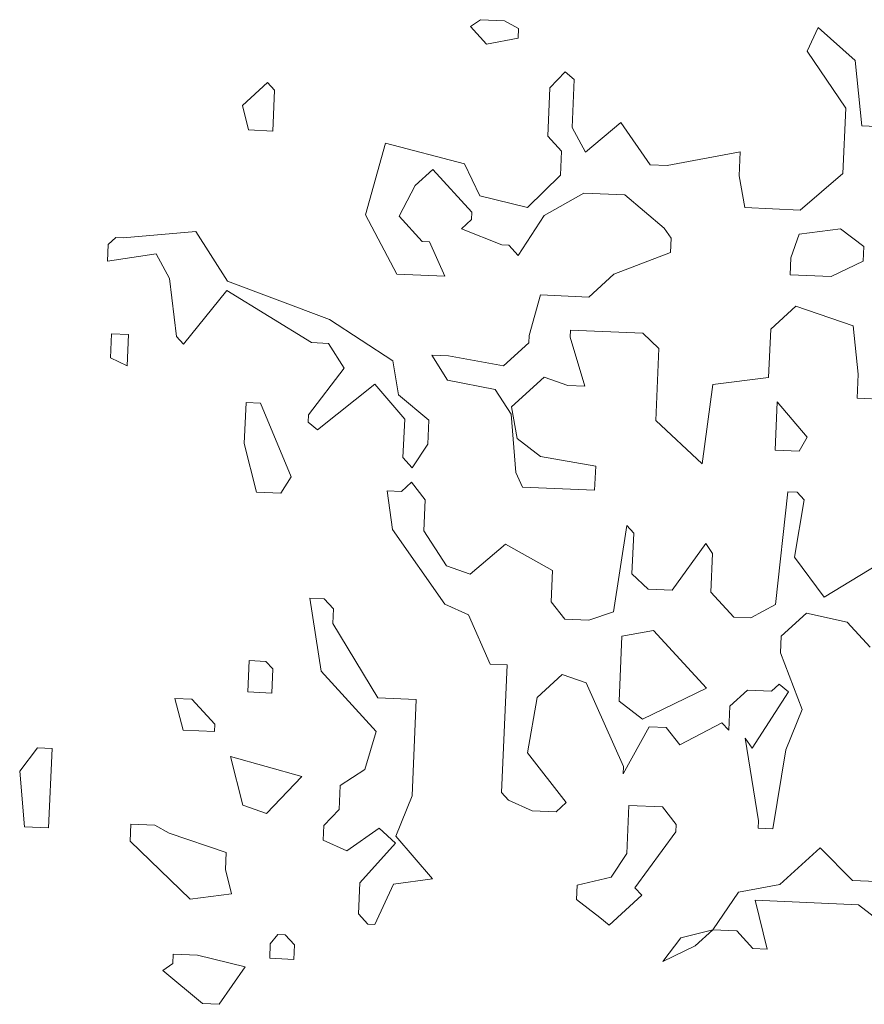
# Model space of a CAD drawing. Header units: metres. Extents: x 199581 to 207779, y 462378 to 466293.
# Tile 53 of 134: x 207407.161 to 207407.567, y 465967.77 to 465968.243. Entities that reach past the tile are written whole.
import ezdxf

# ---------------------------------------------------------------- set-up
doc = ezdxf.new("R2010")
doc.units = ezdxf.units.M
doc.layers.get('0').update_dxf_attribs({"lineweight": 25})
doc.layers.add('V-WE-GR-BOOM-SD', color=10, linetype='Continuous', lineweight=18)

# ---------------------------------------------------------------- blocks, each defined once
blk = doc.blocks.new('struik2')
for p, q in [((215452.3627, 542676.5964), (215452.3461, 542676.5554)), ((215452.4282, 542676.5428), (215452.3627, 542676.5964)), ((215451.7883, 542676.5859), (215451.7719, 542676.5736)), ((215451.7719, 542676.5736), (215451.8005, 542676.5448)), ((215451.8293, 542676.5858), (215451.7883, 542676.5859)), ((215451.8539, 542676.5734), (215451.8293, 542676.5858)), ((215451.8539, 542676.557), (215451.8539, 542676.5734)), ((215451.8005, 542676.5448), (215451.8539, 542676.557)), ((215452.3461, 542676.5554), (215452.4156, 542676.4608)), ((215452.4442, 542676.432), (215452.4282, 542676.5428)), ((215451.9357, 542676.5034), (215451.911, 542676.4747)), ((215451.9521, 542676.491), (215451.9357, 542676.5034)), ((215451.9518, 542676.409), (215451.9521, 542676.491)), ((215451.911, 542676.4747), (215451.9108, 542676.3927)), ((215451.431, 542676.464), (215451.3899, 542676.4231)), ((215451.4433, 542676.4516), (215451.431, 542676.464)), ((215452.4156, 542676.4608), (215452.4152, 542676.35)), ((215451.443, 542676.3819), (215451.4433, 542676.4516)), ((215451.3899, 542676.4231), (215451.402, 542676.382)), ((215452.4688, 542676.4319), (215452.4442, 542676.432)), ((215451.9763, 542676.3679), (215451.9518, 542676.409)), ((215452.0339, 542676.421), (215451.9763, 542676.3679)), ((215452.087, 542676.3511), (215452.0339, 542676.421)), ((215451.9108, 542676.3927), (215451.9353, 542676.368)), ((215451.402, 542676.382), (215451.443, 542676.3819)), ((215452.2389, 542676.3793), (215452.1158, 542676.351)), ((215452.2388, 542676.3383), (215452.2389, 542676.3793)), ((215451.6358, 542676.369), (215451.6067, 542676.246)), ((215451.7711, 542676.3398), (215451.6358, 542676.369)), ((215451.9353, 542676.368), (215451.9352, 542676.327)), ((215451.7997, 542676.2864), (215451.7711, 542676.3398)), ((215452.1158, 542676.351), (215452.087, 542676.3511)), ((215452.2509, 542676.2849), (215452.2388, 542676.3383)), ((215452.4152, 542676.35), (215452.3453, 542676.2846)), ((215451.6889, 542676.299), (215451.7177, 542676.3277)), ((215451.7177, 542676.3277), (215451.7873, 542676.2577)), ((215451.9352, 542676.327), (215451.8817, 542676.2697)), ((215451.6641, 542676.2458), (215451.6889, 542676.299)), ((215451.9103, 542676.2573), (215451.9761, 542676.2981)), ((215451.9761, 542676.2981), (215452.0458, 542676.2979)), ((215452.0458, 542676.2979), (215452.1154, 542676.2443)), ((215451.8817, 542676.2697), (215451.7997, 542676.2864)), ((215452.3453, 542676.2846), (215452.2509, 542676.2849)), ((215451.7873, 542676.2577), (215451.7872, 542676.2454)), ((215451.8691, 542676.1877), (215451.9103, 542676.2573)), ((215452.4149, 542676.2557), (215452.3451, 542676.2436)), ((215452.4559, 542676.2268), (215452.4149, 542676.2557)), ((215451.6067, 542676.246), (215451.6638, 542676.1473)), ((215451.705, 542676.2046), (215451.6641, 542676.2458)), ((215451.7872, 542676.2454), (215451.7708, 542676.229)), ((215452.1154, 542676.2443), (215452.1277, 542676.2279)), ((215452.3451, 542676.2436), (215452.3327, 542676.2026)), ((215451.7708, 542676.229), (215451.8404, 542676.2042)), ((215452.1277, 542676.2279), (215452.1276, 542676.2033)), ((215452.4558, 542676.2022), (215452.4559, 542676.2268)), ((215451.3194, 542676.2059), (215451.1963, 542676.1899)), ((215451.3766, 542676.1236), (215451.3194, 542676.2059)), ((215451.7173, 542676.2046), (215451.705, 542676.2046)), ((215451.7459, 542676.1471), (215451.7173, 542676.2046)), ((215451.8404, 542676.2042), (215451.8527, 542676.2042)), ((215451.8527, 542676.2042), (215451.8691, 542676.1877)), ((215451.184, 542676.1899), (215451.1716, 542676.1776)), ((215451.1963, 542676.1899), (215451.184, 542676.1899)), ((215452.1276, 542676.2033), (215452.0331, 542676.1626)), ((215452.3327, 542676.2026), (215452.3326, 542676.1739)), ((215452.4024, 542676.1737), (215452.4558, 542676.2022)), ((215451.1716, 542676.1776), (215451.1715, 542676.1489)), ((215452.3326, 542676.1739), (215452.4024, 542676.1737)), ((215451.1715, 542676.1489), (215451.2536, 542676.1651)), ((215451.2536, 542676.1651), (215451.2781, 542676.124)), ((215452.0331, 542676.1626), (215451.9919, 542676.1217)), ((215451.6638, 542676.1473), (215451.7459, 542676.1471)), ((215451.2781, 542676.124), (215451.2942, 542676.0255)), ((215451.5528, 542676.0656), (215451.3766, 542676.1236)), ((215451.9099, 542676.1219), (215451.8933, 542676.0522)), ((215451.9919, 542676.1217), (215451.9099, 542676.1219)), ((215452.3036, 542676.0796), (215452.3447, 542676.1205)), ((215452.3447, 542676.1205), (215452.4431, 542676.0915)), ((215451.3065, 542676.0131), (215451.3765, 542676.1072)), ((215451.3765, 542676.1072), (215451.5239, 542676.0247)), ((215452.4431, 542676.0915), (215452.4552, 542676.0094)), ((215452.3033, 542675.9976), (215452.3036, 542676.0796)), ((215451.6634, 542675.9997), (215451.5528, 542676.0656)), ((215451.963, 542676.052), (215451.963, 542676.0643)), ((215451.963, 542676.0643), (215452.0861, 542676.0639)), ((215452.0861, 542676.0639), (215452.1147, 542676.0392)), ((215451.8932, 542676.0399), (215451.8521, 542675.999)), ((215451.8933, 542676.0522), (215451.8932, 542676.0399)), ((215451.9915, 542675.9699), (215451.963, 542676.052)), ((215452.1147, 542676.0392), (215452.1144, 542675.9162)), ((215451.1834, 542676.0258), (215451.1833, 542675.9848)), ((215451.2122, 542676.0257), (215451.1834, 542676.0258)), ((215451.212, 542675.9724), (215451.2122, 542676.0257)), ((215451.2942, 542676.0255), (215451.3065, 542676.0131)), ((215451.5239, 542676.0247), (215451.5527, 542676.0246)), ((215451.5527, 542676.0246), (215451.5813, 542675.9835)), ((215451.7577, 542676.0117), (215451.729, 542676.0117)), ((215451.729, 542676.0117), (215451.7576, 542675.9706)), ((215451.8521, 542675.999), (215451.7577, 542676.0117)), ((215452.4552, 542676.0094), (215452.455, 542675.9684)), ((215451.6755, 542675.9422), (215451.6634, 542675.9997)), ((215452.2089, 542675.9815), (215452.3033, 542675.9976)), ((215451.1833, 542675.9848), (215451.212, 542675.9724)), ((215451.5813, 542675.9835), (215451.5236, 542675.9016)), ((215451.7576, 542675.9706), (215451.8396, 542675.9581)), ((215451.8682, 542675.9293), (215451.9218, 542675.9824)), ((215451.9218, 542675.9824), (215451.9627, 542675.97)), ((215451.9627, 542675.97), (215451.9915, 542675.9699)), ((215452.1962, 542675.8461), (215452.2089, 542675.9815)), ((215451.5399, 542675.877), (215451.6345, 542675.9587)), ((215451.6345, 542675.9587), (215451.6876, 542675.9011)), ((215451.8396, 542675.9581), (215451.8682, 542675.9169)), ((215452.3196, 542675.9565), (215452.3193, 542675.8745)), ((215452.3728, 542675.8989), (215452.3196, 542675.9565)), ((215452.455, 542675.9684), (215452.5248, 542675.9682)), ((215451.7287, 542675.901), (215451.6755, 542675.9422)), ((215451.8804, 542675.8759), (215451.8682, 542675.9293)), ((215451.4169, 542675.9184), (215451.4167, 542675.8487)), ((215451.4416, 542675.9183), (215451.4169, 542675.9184)), ((215451.4986, 542675.7951), (215451.4416, 542675.9183)), ((215451.8682, 542675.9169), (215451.8802, 542675.8184)), ((215452.1144, 542675.9162), (215452.1962, 542675.8461)), ((215451.5236, 542675.9016), (215451.5235, 542675.8893)), ((215451.5235, 542675.8893), (215451.5399, 542675.877)), ((215451.6876, 542675.9011), (215451.6874, 542675.8355)), ((215451.7285, 542675.86), (215451.7287, 542675.901)), ((215452.3604, 542675.8743), (215452.3728, 542675.8989)), ((215451.9213, 542675.847), (215451.8804, 542675.8759)), ((215452.3193, 542675.8745), (215452.3604, 542675.8743)), ((215451.7038, 542675.819), (215451.7285, 542675.86)), ((215451.4167, 542675.8487), (215451.4411, 542675.7665)), ((215451.6874, 542675.8355), (215451.7038, 542675.819)), ((215452.0156, 542675.8344), (215451.9213, 542675.847)), ((215451.8802, 542675.8184), (215451.8924, 542675.7938)), ((215452.0155, 542675.7934), (215452.0156, 542675.8344)), ((215452.3437, 542675.8046), (215452.3308, 542675.6119)), ((215452.3601, 542675.8046), (215452.3437, 542675.8046)), ((215452.3724, 542675.7922), (215452.3601, 542675.8046)), ((215451.4821, 542675.7664), (215451.4986, 542675.7951)), ((215451.7037, 542675.7944), (215451.6873, 542675.778)), ((215451.7282, 542675.7656), (215451.7037, 542675.7944)), ((215451.8924, 542675.7938), (215452.0155, 542675.7934)), ((215452.3598, 542675.6938), (215452.3724, 542675.7922)), ((215451.6873, 542675.778), (215451.6626, 542675.7781)), ((215451.6626, 542675.7781), (215451.6747, 542675.7124)), ((215451.4411, 542675.7665), (215451.4821, 542675.7664)), ((215451.7281, 542675.7123), (215451.7282, 542675.7656)), ((215452.0727, 542675.7358), (215452.0559, 542675.5881)), ((215452.085, 542675.7234), (215452.0727, 542675.7358)), ((215452.0848, 542675.6537), (215452.085, 542675.7234)), ((215451.6747, 542675.7124), (215451.7687, 542675.5891)), ((215451.7689, 542675.6547), (215451.7281, 542675.7123)), ((215452.208, 542675.7107), (215452.1545, 542675.6289)), ((215452.2203, 542675.6943), (215452.208, 542675.7107)), ((215452.5362, 542675.7097), (215452.4129, 542675.628)), ((215451.8675, 542675.6954), (215451.8099, 542675.6423)), ((215451.9494, 542675.6541), (215451.8675, 542675.6954)), ((215452.2201, 542675.6286), (215452.2203, 542675.6943)), ((215452.4129, 542675.628), (215452.3598, 542675.6938)), ((215451.8099, 542675.6423), (215451.7689, 542675.6547)), ((215451.9492, 542675.6008), (215451.9494, 542675.6541)), ((215452.1134, 542675.629), (215452.0848, 542675.6537)), ((215452.1545, 542675.6289), (215452.1134, 542675.629)), ((215452.261, 542675.5875), (215452.2201, 542675.6286)), ((215451.9738, 542675.572), (215451.9492, 542675.6008)), ((215452.3308, 542675.6119), (215452.2897, 542675.5874)), ((215451.5636, 542675.5897), (215451.539, 542675.5898)), ((215451.539, 542675.5898), (215451.5632, 542675.4667)), ((215451.5799, 542675.5733), (215451.5636, 542675.5897)), ((215451.7687, 542675.5891), (215451.8097, 542675.5725)), ((215452.0559, 542675.5881), (215452.0148, 542675.5719)), ((215452.2897, 542675.5874), (215452.261, 542675.5875)), ((215452.3429, 542675.5585), (215452.3841, 542675.5994)), ((215452.3841, 542675.5994), (215452.4538, 542675.5869)), ((215452.4538, 542675.5869), (215452.4947, 542675.5457)), ((215451.5799, 542675.5487), (215451.5799, 542675.5733)), ((215451.8097, 542675.5725), (215451.8504, 542675.4903)), ((215452.0148, 542675.5719), (215451.9738, 542675.572)), ((215452.1255, 542675.5592), (215452.0721, 542675.5471)), ((215452.2196, 542675.4645), (215452.1255, 542675.5592)), ((215452.3428, 542675.5298), (215452.3429, 542675.5585)), ((215451.6615, 542675.4253), (215451.5799, 542675.5487)), ((215452.0721, 542675.5471), (215452.0718, 542675.4363)), ((215452.3836, 542675.4353), (215452.3428, 542675.5298)), ((215451.8504, 542675.4903), (215451.8791, 542675.4903)), ((215451.8791, 542675.4903), (215451.8784, 542675.2728)), ((215451.4401, 542675.4794), (215451.44, 542675.426)), ((215451.4689, 542675.4793), (215451.4401, 542675.4794)), ((215451.4811, 542675.4669), (215451.4689, 542675.4793)), ((215451.481, 542675.4259), (215451.4811, 542675.4669)), ((215451.5632, 542675.4667), (215451.6613, 542675.3679)), ((215451.9323, 542675.4368), (215451.9735, 542675.4776)), ((215451.9735, 542675.4776), (215452.0144, 542675.4652)), ((215452.3303, 542675.4642), (215452.3427, 542675.4765)), ((215452.3427, 542675.4765), (215452.359, 542675.4641)), ((215452.0144, 542675.4652), (215452.0837, 542675.3255)), ((215452.1127, 542675.4075), (215452.2196, 542675.4645)), ((215452.2605, 542675.4357), (215452.2893, 542675.4643)), ((215452.2893, 542675.4643), (215452.3303, 542675.4642)), ((215452.359, 542675.4641), (215452.3013, 542675.3658)), ((215451.9197, 542675.3424), (215451.9323, 542675.4368)), ((215452.0718, 542675.4363), (215452.1127, 542675.4075)), ((215452.2604, 542675.3947), (215452.2605, 542675.4357)), ((215452.3587, 542675.3656), (215452.3836, 542675.4353)), ((215451.44, 542675.426), (215451.481, 542675.4259)), ((215451.7271, 542675.4251), (215451.6615, 542675.4253)), ((215451.7266, 542675.261), (215451.7271, 542675.4251)), ((215451.3456, 542675.4099), (215451.3168, 542675.41)), ((215451.3168, 542675.41), (215451.3331, 542675.3566)), ((215451.3865, 542675.3688), (215451.3456, 542675.4099)), ((215452.1782, 542675.3662), (215452.2481, 542675.407)), ((215452.2481, 542675.407), (215452.2604, 542675.3947)), ((215452.0837, 542675.3132), (215452.125, 542675.3951)), ((215452.125, 542675.3951), (215452.1537, 542675.395)), ((215452.1537, 542675.395), (215452.1782, 542675.3662)), ((215451.3864, 542675.3565), (215451.3865, 542675.3688)), ((215451.6613, 542675.3679), (215451.6447, 542675.3023)), ((215452.3013, 542675.3658), (215452.289, 542675.3823)), ((215452.289, 542675.3823), (215452.3173, 542675.2427)), ((215451.3331, 542675.3566), (215451.3864, 542675.3565)), ((215452.3419, 542675.2303), (215452.3587, 542675.3656)), ((215451.9892, 542675.2602), (215451.9197, 542675.3424)), ((215451.0868, 542675.3164), (215451.058, 542675.2755)), ((215451.1114, 542675.3163), (215451.0868, 542675.3164)), ((215451.111, 542675.1809), (215451.1114, 542675.3163)), ((215452.0837, 542675.3255), (215452.0837, 542675.3132)), ((215451.538, 542675.2862), (215451.415, 542675.3153)), ((215451.415, 542675.3153), (215451.4394, 542675.2332)), ((215451.6447, 542675.3023), (215451.6036, 542675.2737)), ((215451.4803, 542675.2208), (215451.538, 542675.2862)), ((215451.058, 542675.2755), (215451.07, 542675.1811)), ((215451.6036, 542675.2737), (215451.6034, 542675.2327)), ((215451.8784, 542675.2728), (215451.8907, 542675.2605)), ((215451.7018, 542675.1913), (215451.7266, 542675.261)), ((215451.8907, 542675.2605), (215451.9317, 542675.2439)), ((215451.9727, 542675.2438), (215451.9892, 542675.2602)), ((215452.0958, 542675.2598), (215452.0956, 542675.1778)), ((215452.1533, 542675.2596), (215452.0958, 542675.2598)), ((215452.1778, 542675.2308), (215452.1533, 542675.2596)), ((215451.4394, 542675.2332), (215451.4803, 542675.2208)), ((215451.6034, 542675.2327), (215451.5787, 542675.2041)), ((215451.9317, 542675.2439), (215451.9727, 542675.2438)), ((215452.3173, 542675.2427), (215452.3173, 542675.2304)), ((215452.1118, 542675.1203), (215452.1777, 542675.2185)), ((215452.1777, 542675.2185), (215452.1778, 542675.2308)), ((215452.3173, 542675.2304), (215452.3419, 542675.2303)), ((215451.5787, 542675.2041), (215451.5787, 542675.1794)), ((215451.6196, 542675.1629), (215451.6731, 542675.2037)), ((215451.6731, 542675.2037), (215451.7017, 542675.179)), ((215452.4238, 542675.2013), (215452.358, 542675.1359)), ((215452.4811, 542675.1478), (215452.4238, 542675.2013)), ((215451.2505, 542675.1928), (215451.2504, 542675.1641)), ((215451.2915, 542675.1927), (215451.2505, 542675.1928)), ((215451.3161, 542675.1803), (215451.2915, 542675.1927)), ((215451.7672, 542675.1214), (215451.7018, 542675.1913)), ((215451.07, 542675.1811), (215451.111, 542675.1809)), ((215451.4145, 542675.1512), (215451.3161, 542675.1803)), ((215451.5787, 542675.1794), (215451.6196, 542675.1629)), ((215451.7017, 542675.179), (215451.6441, 542675.1095)), ((215452.0956, 542675.1778), (215452.0708, 542675.1368)), ((215451.2504, 542675.1641), (215451.3568, 542675.0694)), ((215451.4144, 542675.1225), (215451.4145, 542675.1512)), ((215452.0708, 542675.1368), (215452.0133, 542675.1206)), ((215452.358, 542675.1359), (215452.2882, 542675.1197)), ((215452.5221, 542675.1477), (215452.4811, 542675.1478)), ((215451.4266, 542675.0815), (215451.4144, 542675.1225)), ((215451.7015, 542675.1093), (215451.7672, 542675.1214)), ((215452.0133, 542675.1206), (215452.0133, 542675.096)), ((215452.1241, 542675.1079), (215452.1118, 542675.1203)), ((215452.2882, 542675.1197), (215452.247, 542675.0542)), ((215451.6441, 542675.1095), (215451.6439, 542675.0562)), ((215451.6726, 542675.0397), (215451.7015, 542675.1093)), ((215452.0706, 542675.0548), (215452.1241, 542675.1079)), ((215452.3412, 542675.0252), (215452.3169, 542675.1073)), ((215452.3169, 542675.1073), (215452.4933, 542675.1068)), ((215452.4933, 542675.1068), (215452.5342, 542675.0779)), ((215451.3568, 542675.0694), (215451.4266, 542675.0815)), ((215452.0133, 542675.096), (215452.0542, 542675.0671)), ((215452.0542, 542675.0671), (215452.0706, 542675.0548)), ((215451.6439, 542675.0562), (215451.6603, 542675.0397)), ((215452.247, 542675.0542), (215452.1936, 542675.038)), ((215452.2181, 542675.0256), (215452.247, 542675.0542)), ((215452.247, 542675.0542), (215452.288, 542675.0541)), ((215452.288, 542675.0541), (215452.3166, 542675.0253)), ((215451.6603, 542675.0397), (215451.6726, 542675.0397)), ((215452.1936, 542675.038), (215452.1647, 542674.997)), ((215451.5084, 542675.0156), (215451.496, 542674.9992)), ((215451.5207, 542675.0155), (215451.5084, 542675.0156)), ((215451.5371, 542674.9991), (215451.5207, 542675.0155)), ((215452.1647, 542674.997), (215452.2181, 542675.0256)), ((215452.3166, 542675.0253), (215452.3412, 542675.0252)), ((215451.496, 542674.9992), (215451.496, 542674.9746)), ((215451.537, 542674.9744), (215451.5371, 542674.9991)), ((215451.3319, 542674.9751), (215451.3318, 542674.9587)), ((215451.3729, 542674.975), (215451.3319, 542674.9751)), ((215451.4549, 542674.9583), (215451.3729, 542674.975)), ((215451.496, 542674.9746), (215451.537, 542674.9744)), ((215451.3318, 542674.9587), (215451.3154, 542674.9464)), ((215451.4136, 542674.8928), (215451.4549, 542674.9583)), ((215451.3154, 542674.9464), (215451.3849, 542674.8929)), ((215451.3849, 542674.8929), (215451.4136, 542674.8928))]:
    blk.add_line(p, q)

msp = doc.modelspace()

# ---------------------------------------------------------------- block references
at = {"layer": 'V-WE-GR-BOOM-SD', "xscale": 0.2823543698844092, "yscale": 0.2823543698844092, "zscale": 0.2823543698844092, "rotation": 357.6346583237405}
msp.add_blockref('struik2', (140301.58206, 315382.37704), dxfattribs=at)

doc.saveas('drawing.dxf')
